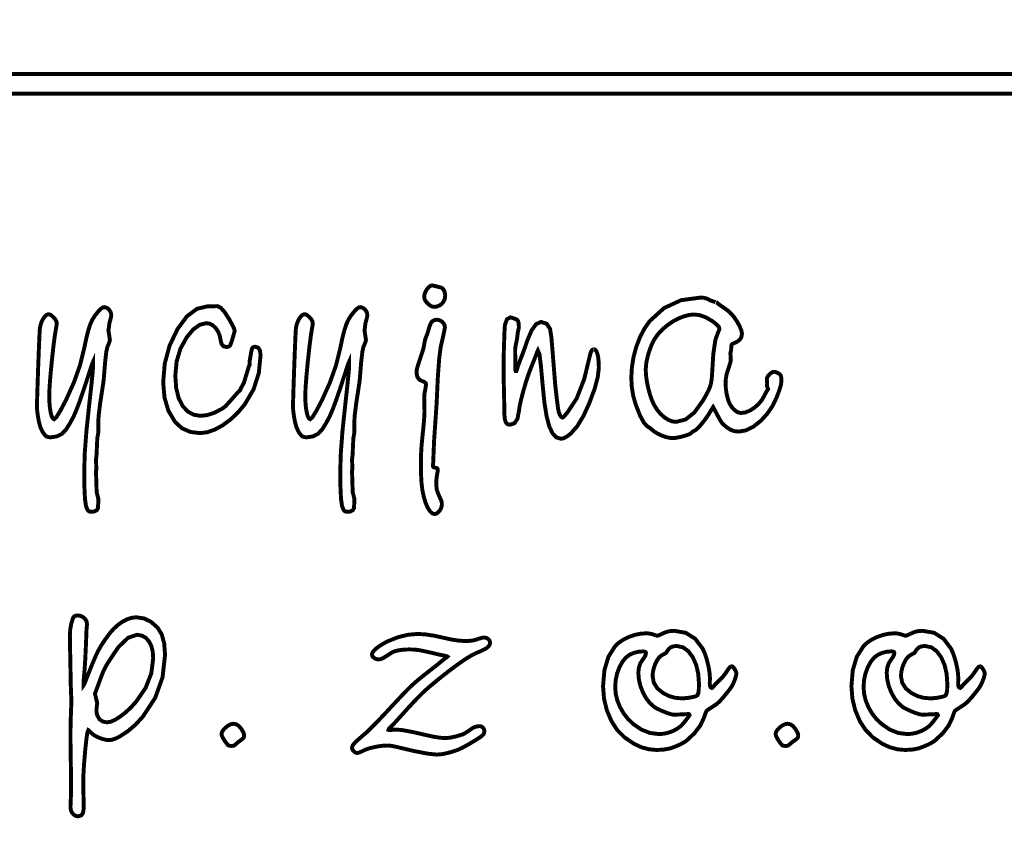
# Model space of a CAD drawing. Header units: millimetres. Extents: x 0 to 6566002, y 0 to 5716629.
# Tile 35 of 99: x 6564218 to 6564232, y 5715824 to 5715836. Entities that reach past the tile are written whole.
import ezdxf
from ezdxf import colors
from ezdxf.entities.mleader import LeaderData, LeaderLine
from ezdxf.math import Vec2, Vec3

# ---------------------------------------------------------------- set-up
doc = ezdxf.new("R2010")
doc.units = ezdxf.units.MM
doc.layers.add('!IS-W-OPIS RZĘDNYCH', color=160, linetype='Continuous', lineweight=13)
doc.styles.get("Standard").update_dxf_attribs({"font": 'arial.ttf'})

msp = doc.modelspace()

# ---------------------------------------------------------------- leaders
at = {"layer": '!IS-W-OPIS RZĘDNYCH'}
ml = msp.add_multileader_mtext('Standard', dxfattribs=at)
ml.set_content('{\\C5;STUDNIA WODOMIERZOWA}', color=256)
ml.set_leader_properties()
ml.build(insert=Vec2(0, 0))
ml.multileader.update_dxf_attribs({"has_text_frame": 1, "text_left_attachment_type": 2, "text_right_attachment_type": 2, "dogleg_length": 0.288, "arrow_head_size": 0.5})
ctx = ml.context
ctx.base_point, ctx.char_height, ctx.arrow_head_size, ctx.landing_gap_size, ctx.plane_origin = Vec3(6564820.406675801, 5715943.263524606), 0.8, 0.5, 0.104, Vec3(6564830.684513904, 5715951.059403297)
ctx.left_attachment, ctx.right_attachment, ctx.text_align_type, ctx.attachment_type = 2, 2, 1, 1
notes = []
notes.append((ctx, [(0, (0, 0, 0), (0, 0), (1, 0), 1, [])]))
ctx.mtext.insert, ctx.mtext.width, ctx.mtext.alignment, ctx.mtext.flow_direction = Vec3(6564825.378070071, 5715944.350927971), 7.024169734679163, 2, 5
ctx.mtext.has_bg_fill, ctx.mtext.bg_color, ctx.mtext.bg_scale_factor, ctx.mtext.bg_transparency, ctx.mtext.use_window_bg_color = 1, -1073741824, 1, 0, 1
for ctx, leaders in notes:
    for number, flags, end, landing, length, lines in leaders:
        leader = LeaderData()
        leader.index, (leader.has_last_leader_line, leader.has_dogleg_vector, leader.attachment_direction) = number, flags
        leader.last_leader_point, leader.dogleg_vector, leader.dogleg_length = Vec3(end), Vec3(landing), length
        for number, points, colour, breaks in lines:
            line = LeaderLine()
            line.index, line.vertices, line.color, line.breaks = number, Vec3.list(points), colors.encode_raw_color(colour), breaks
            leader.lines.append(line)
        ctx.leaders.append(leader)

# ---------------------------------------------------------------- next in the draw order: linework, layer by layer
at = {"color": 0, "linetype": 'Continuous', "const_width": 0.05588551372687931}
for points in [[(6564169.982916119, 5715835.070444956), (6564243.472292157, 5715835.070444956), (6564243.472292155, 5715740.818296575), (6564169.982916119, 5715740.818296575)], [(6564170.262343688, 5715834.791017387), (6564243.192864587, 5715834.791017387), (6564243.192864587, 5715741.097724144), (6564170.262343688, 5715741.097724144)], [(6564223.718812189, 5715832.06216501), (6564223.736062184, 5715832.058569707), (6564223.778851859, 5715832.047914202), (6564223.847088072, 5715832.030347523), (6564223.861879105, 5715832.023305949), (6564223.875533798, 5715832.009744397), (6564223.887940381, 5715831.989569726), (6564223.897142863, 5715831.9653713), (6564223.902750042, 5715831.939887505), (6564223.904668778, 5715831.913136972), (6564223.89954594, 5715831.871930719), (6564223.884065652, 5715831.834953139), (6564223.858023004, 5715831.802241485), (6564223.824752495, 5715831.776757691), (6564223.787569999, 5715831.76144506), (6564223.746475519, 5715831.756340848), (6564223.717340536, 5715831.761687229), (6564223.686752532, 5715831.777800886), (6564223.654636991, 5715831.804812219), (6564223.627420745, 5715831.836462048), (6564223.611176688, 5715831.866398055), (6564223.605793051, 5715831.894657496), (6564223.60992858, 5715831.930685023), (6564223.622335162, 5715831.967308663), (6564223.642975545, 5715832.004230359), (6564223.668030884, 5715832.035638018), (6564223.693347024, 5715832.054899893)], [(6564227.750281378, 5715831.823291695), (6564227.75324331, 5715831.823291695), (6564227.756167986, 5715831.823291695), (6564227.759074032, 5715831.823291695), (6564227.766059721, 5715831.820981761), (6564227.775336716, 5715831.81412647), (6564227.786718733, 5715831.802912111), (6564227.802348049, 5715831.789741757), (6564227.825857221, 5715831.773013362), (6564227.857432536, 5715831.752596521), (6564227.935895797, 5715831.695257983), (6564228.00349864, 5715831.625512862), (6564228.060073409, 5715831.543584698), (6564228.09705099, 5715831.474081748), (6564228.119125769, 5715831.418158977), (6564228.126446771, 5715831.37540656), (6564228.123242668, 5715831.343756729), (6564228.113574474, 5715831.316186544), (6564228.097330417, 5715831.292602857), (6564228.074417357, 5715831.27151539), (6564228.043587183, 5715831.252532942), (6564228.004690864, 5715831.235245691), (6564227.992563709, 5715831.229694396), (6564227.984013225, 5715831.22317442), (6564227.979169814, 5715831.215518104), (6564227.97648731, 5715831.201975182), (6564227.974289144, 5715831.176826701), (6564227.972575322, 5715831.140352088), (6564227.962441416, 5715831.097003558), (6564227.968253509, 5715830.998291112), (6564227.963354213, 5715830.970888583), (6564227.948581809, 5715830.920535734), (6564227.923805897, 5715830.847288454), (6564227.907301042, 5715830.790788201), (6564227.897297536, 5715830.730878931), (6564227.893944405, 5715830.6675979), (6564227.898284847, 5715830.585856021), (6564227.911175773, 5715830.504915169), (6564227.932524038, 5715830.424849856), (6564227.952400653, 5715830.376713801), (6564227.978443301, 5715830.334222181), (6564228.01048433, 5715830.297524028), (6564228.045170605, 5715830.26883613), (6564228.080508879, 5715830.251586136), (6564228.116163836, 5715830.245811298), (6564228.175476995, 5715830.253896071), (6564228.236913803, 5715830.278131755), (6564228.300623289, 5715830.318499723), (6564228.359880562, 5715830.36987714), (6564228.407979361, 5715830.427215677), (6564228.444882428, 5715830.490478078), (6564228.461200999, 5715830.522928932), (6564228.473402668, 5715830.546028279), (6564228.481412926, 5715830.55934766), (6564228.490596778, 5715830.572108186), (6564228.496222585, 5715830.580062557), (6564228.498122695, 5715830.583471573), (6564228.480593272, 5715830.633861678), (6564228.485734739, 5715830.6675979), (6564228.480593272, 5715830.727525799), (6564228.484710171, 5715830.748128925), (6564228.496930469, 5715830.770408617), (6564228.517123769, 5715830.79440213), (6564228.540614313, 5715830.815210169), (6564228.562819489, 5715830.827803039), (6564228.583422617, 5715830.832031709), (6564228.598977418, 5715830.830131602), (6564228.616674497, 5715830.82454305), (6564228.636662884, 5715830.815452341), (6564228.655645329, 5715830.803977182), (6564228.669132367, 5715830.792669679), (6564228.677440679, 5715830.781641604), (6564228.683550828, 5715830.763404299), (6564228.687220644, 5715830.734120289), (6564228.688450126, 5715830.693789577), (6564228.680383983, 5715830.641070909), (6564228.656111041, 5715830.562048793), (6564228.615482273, 5715830.456741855), (6564228.55797608, 5715830.33910285), (6564228.4847288, 5715830.232063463), (6564228.396038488, 5715830.135660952), (6564228.287881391, 5715830.049653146), (6564228.183282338, 5715829.998052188), (6564228.081924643, 5715829.98083945), (6564228.021884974, 5715829.987024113), (6564227.967042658, 5715830.005652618), (6564227.917267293, 5715830.036873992), (6564227.88168685, 5715830.065859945), (6564227.855066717, 5715830.090412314), (6564227.837034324, 5715830.110791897), (6564227.819337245, 5715830.13880917), (6564227.792568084, 5715830.187075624), (6564227.756875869, 5715830.255423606), (6564227.716768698, 5715830.33001214), (6564227.690577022, 5715830.289234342), (6564227.656542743, 5715830.23122518), (6564227.614256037, 5715830.169248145), (6564227.563698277, 5715830.10317284), (6564227.514146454, 5715830.04561076), (6564227.474784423, 5715830.008018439), (6564227.445612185, 5715829.990377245), (6564227.429070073, 5715829.981640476), (6564227.414111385, 5715829.97050063), (6564227.400438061, 5715829.956641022), (6564227.383430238, 5715829.945612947), (6564227.346806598, 5715829.931604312), (6564227.290436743, 5715829.914615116), (6564227.230136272, 5715829.89974957), (6564227.182037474, 5715829.890826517), (6564227.14610309, 5715829.887845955), (6564227.094856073, 5715829.892074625), (6564227.040367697, 5715829.904667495), (6564226.982768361, 5715829.925456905), (6564226.926193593, 5715829.952673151), (6564226.874648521, 5715829.984844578), (6564226.828244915, 5715830.022269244), (6564226.815819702, 5715830.033185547), (6564226.801606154, 5715830.043058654), (6564226.78534347, 5715830.05220525), (6564226.733276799, 5715830.10464449), (6564226.676422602, 5715830.209746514), (6564226.614743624, 5715830.367567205), (6564226.580187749, 5715830.487795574), (6564226.559603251, 5715830.614078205), (6564226.552766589, 5715830.746582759), (6564226.560758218, 5715830.896244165), (6564226.584621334, 5715831.044378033), (6564226.624206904, 5715831.19066768), (6564226.677428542, 5715831.3283137), (6564226.741026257, 5715831.449678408), (6564226.815186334, 5715831.555022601), (6564227.019988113, 5715831.740394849), (6564227.261264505, 5715831.851718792), (6564227.53897825, 5715831.888864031), (6564227.58979681, 5715831.884653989), (6564227.633145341, 5715831.872098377), (6564227.669377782, 5715831.851308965), (6564227.672060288, 5715831.849837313), (6564227.677183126, 5715831.847899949), (6564227.684709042, 5715831.845590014), (6564227.693650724, 5715831.842758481), (6564227.704399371, 5715831.839237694), (6564227.716768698, 5715831.834748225)], [(6564218.894998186, 5715830.925602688), (6564218.894998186, 5715830.975918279), (6564218.883783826, 5715830.950695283), (6564218.864689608, 5715830.89529411), (6564218.837491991, 5715830.80973339), (6564218.761133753, 5715830.577380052), (6564218.699901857, 5715830.40027886), (6564218.65377768, 5715830.278373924), (6564218.612180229, 5715830.185510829), (6564218.564603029, 5715830.096615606), (6564218.510822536, 5715830.011427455), (6564218.452981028, 5715829.949226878), (6564218.37973375, 5715829.911802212), (6564218.290745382, 5715829.899283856), (6564218.259617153, 5715829.902022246), (6564218.234654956, 5715829.910144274), (6564218.215709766, 5715829.923482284), (6564218.176329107, 5715829.975325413), (6564218.145722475, 5715830.041419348), (6564218.123889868, 5715830.121652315), (6564218.108577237, 5715830.209392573), (6564218.099300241, 5715830.278988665), (6564218.096170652, 5715830.330589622), (6564218.098070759, 5715830.426787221), (6564218.103715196, 5715830.61091136), (6564218.112954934, 5715830.882924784), (6564218.123349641, 5715831.155832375), (6564218.131359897, 5715831.342508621), (6564218.137022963, 5715831.442953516), (6564218.144995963, 5715831.491797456), (6564218.160289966, 5715831.539113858), (6564218.182849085, 5715831.585014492), (6564218.209078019, 5715831.622178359), (6564218.235139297, 5715831.644476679), (6564218.26088389, 5715831.651909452), (6564218.282250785, 5715831.646786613), (6564218.30684041, 5715831.631343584), (6564218.334522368, 5715831.605412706), (6564218.358832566, 5715831.575681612), (6564218.373381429, 5715831.548893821), (6564218.378224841, 5715831.525086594), (6564218.377256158, 5715831.510649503), (6564218.374350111, 5715831.490102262), (6564218.3695067, 5715831.46335173), (6564218.350319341, 5715831.346979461), (6564218.329362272, 5715831.183886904), (6564218.306803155, 5715830.974092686), (6564218.286852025, 5715830.765527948), (6564218.275004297, 5715830.604987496), (6564218.271073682, 5715830.492452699), (6564218.273309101, 5715830.402029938), (6564218.280071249, 5715830.322057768), (6564218.291546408, 5715830.252852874), (6564218.305834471, 5715830.199351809), (6564218.322618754, 5715830.167348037), (6564218.341862, 5715830.156711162), (6564218.372915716, 5715830.185976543), (6564218.427012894, 5715830.273698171), (6564218.504377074, 5715830.419782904), (6564218.61965026, 5715830.674397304), (6564218.707278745, 5715830.920777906), (6564218.766722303, 5715831.158757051), (6564218.797328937, 5715831.30513984), (6564218.826277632, 5715831.420636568), (6564218.853400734, 5715831.505359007), (6564218.883858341, 5715831.572086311), (6564218.922680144, 5715831.634510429), (6564218.970089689, 5715831.692687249), (6564219.003378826, 5715831.727746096), (6564219.031824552, 5715831.747659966), (6564219.055389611, 5715831.752596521), (6564219.081078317, 5715831.746635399), (6564219.10421492, 5715831.733874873), (6564219.124613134, 5715831.714314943), (6564219.140894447, 5715831.690153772), (6564219.15056264, 5715831.663570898), (6564219.153729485, 5715831.634659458), (6564219.150823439, 5715831.615397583), (6564219.142105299, 5715831.579239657), (6564219.127556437, 5715831.526334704), (6564219.117366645, 5715831.446101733), (6564219.112877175, 5715831.42572215), (6564219.134076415, 5715831.283661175), (6564219.129978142, 5715831.265442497), (6564219.117776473, 5715831.232488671), (6564219.09762043, 5715831.184948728), (6564219.082624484, 5715831.115874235), (6564219.065523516, 5715830.963455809), (6564219.04665284, 5715830.727525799), (6564219.042778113, 5715830.6949818), (6564219.037096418, 5715830.654688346), (6564219.029794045, 5715830.606496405), (6564218.994306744, 5715830.374422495), (6564218.973740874, 5715830.205741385), (6564218.967891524, 5715830.10067662), (6564218.969121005, 5715830.040767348), (6564218.969847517, 5715830.002690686), (6564218.970089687, 5715829.986558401), (6564218.968375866, 5715829.966644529), (6564218.963290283, 5715829.933672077), (6564218.954832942, 5715829.887845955), (6564218.94389801, 5715829.647072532), (6564218.935831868, 5715829.581425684), (6564218.941625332, 5715829.443761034), (6564218.935831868, 5715829.422785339), (6564218.940731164, 5715829.262542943), (6564218.94402841, 5715829.161744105), (6564218.946040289, 5715829.120854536), (6564218.949430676, 5715829.103418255), (6564218.956546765, 5715829.074115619), (6564218.967220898, 5715829.032909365), (6564218.969623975, 5715829.024992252), (6564218.971076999, 5715829.018919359), (6564218.97156134, 5715829.01442989), (6564218.969363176, 5715828.982593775), (6564218.96356971, 5715828.889525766), (6564218.946524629, 5715828.861322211), (6564218.915917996, 5715828.844277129), (6564218.871731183, 5715828.838558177), (6564218.851780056, 5715828.840514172), (6564218.835740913, 5715828.846419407), (6564218.82355787, 5715828.856385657), (6564218.81284648, 5715828.872517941), (6564218.802451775, 5715828.897852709), (6564218.792243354, 5715828.932278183), (6564218.779371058, 5715829.022551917), (6564218.771565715, 5715829.186613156), (6564218.768920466, 5715829.424704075), (6564218.776725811, 5715829.677418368), (6564218.800234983, 5715829.989762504), (6564218.839615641, 5715830.361848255), (6564218.872122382, 5715830.657650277), (6564218.890695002, 5715830.845574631)], [(6564221.201188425, 5715831.188748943), (6564221.2437173, 5715831.175410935), (6564221.269238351, 5715831.135434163), (6564221.277751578, 5715831.068986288), (6564221.252752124, 5715830.814576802), (6564221.177846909, 5715830.581403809), (6564221.053259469, 5715830.369467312), (6564220.957117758, 5715830.253933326), (6564220.852518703, 5715830.154568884), (6564220.739797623, 5715830.071336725), (6564220.625902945, 5715830.008707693), (6564220.517689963, 5715829.971133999), (6564220.415493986, 5715829.958615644), (6564220.275500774, 5715829.976443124), (6564220.157247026, 5715830.02992556), (6564220.060509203, 5715830.119081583), (6564219.966956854, 5715830.276436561), (6564219.91082917, 5715830.464398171), (6564219.892126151, 5715830.682929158), (6564219.914946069, 5715830.951272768), (6564219.983275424, 5715831.20449003), (6564220.096890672, 5715831.442301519), (6564220.230512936, 5715831.621749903), (6564220.374474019, 5715831.729459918), (6564220.52843861, 5715831.765357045), (6564220.536206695, 5715831.765114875), (6564220.547700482, 5715831.764444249), (6564220.562752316, 5715831.763382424), (6564220.663308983, 5715831.767201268), (6564220.710476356, 5715831.744064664), (6564220.766026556, 5715831.682441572), (6564220.83014587, 5715831.582443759), (6564220.876828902, 5715831.497926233), (6564220.903076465, 5715831.440606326), (6564220.908925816, 5715831.410465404), (6564220.881225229, 5715831.31324324), (6564220.860808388, 5715831.247316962), (6564220.847675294, 5715831.212966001), (6564220.835585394, 5715831.197485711), (6564220.816826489, 5715831.188096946), (6564220.791584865, 5715831.184948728), (6564220.750993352, 5715831.195138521), (6564220.723832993, 5715831.225726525), (6564220.709954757, 5715831.276694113), (6564220.697827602, 5715831.342489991), (6564220.674690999, 5715831.401132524), (6564220.640712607, 5715831.452565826), (6564220.599878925, 5715831.492430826), (6564220.556157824, 5715831.516461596), (6564220.509512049, 5715831.52450911), (6564220.414748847, 5715831.50260199), (6564220.321457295, 5715831.436824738), (6564220.229637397, 5715831.327009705), (6564220.138003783, 5715831.162184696), (6564220.083161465, 5715830.979811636), (6564220.064924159, 5715830.779741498), (6564220.076809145, 5715830.602696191), (6564220.11248273, 5715830.456499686), (6564220.172000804, 5715830.341450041), (6564220.243366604, 5715830.265613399), (6564220.327381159, 5715830.220215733), (6564220.423560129, 5715830.205108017), (6564220.516553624, 5715830.215297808), (6564220.613477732, 5715830.245885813), (6564220.714351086, 5715830.296853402), (6564220.741511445, 5715830.313637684), (6564220.766082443, 5715830.332117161), (6564220.787915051, 5715830.352310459), (6564220.821166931, 5715830.388654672), (6564220.880051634, 5715830.454599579), (6564220.964364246, 5715830.550405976), (6564220.987687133, 5715830.568885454), (6564220.996423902, 5715830.594983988), (6564221.040852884, 5715830.675216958), (6564221.111492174, 5715830.910345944), (6564221.12175648, 5715830.929421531), (6564221.120284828, 5715830.970199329), (6564221.136547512, 5715831.06833429), (6564221.148935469, 5715831.133329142), (6564221.157467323, 5715831.165221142), (6564221.16672569, 5715831.178391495), (6564221.181311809, 5715831.186196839)], [(6564222.538044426, 5715830.925602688), (6564222.538044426, 5715830.975918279), (6564222.526811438, 5715830.950695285), (6564222.507679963, 5715830.89529411), (6564222.480463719, 5715830.80973339), (6564222.404124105, 5715830.577380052), (6564222.342873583, 5715830.40027886), (6564222.296749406, 5715830.278373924), (6564222.255189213, 5715830.185510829), (6564222.207612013, 5715830.096615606), (6564222.153868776, 5715830.011427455), (6564222.096008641, 5715829.949226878), (6564222.022742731, 5715829.911802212), (6564221.933772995, 5715829.899283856), (6564221.902663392, 5715829.902022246), (6564221.877682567, 5715829.910144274), (6564221.858681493, 5715829.923482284), (6564221.819338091, 5715829.975325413), (6564221.788750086, 5715830.041419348), (6564221.766861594, 5715830.121652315), (6564221.751604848, 5715830.209392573), (6564221.742327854, 5715830.278988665), (6564221.739216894, 5715830.330589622), (6564221.741117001, 5715830.426787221), (6564221.746742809, 5715830.61091136), (6564221.755926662, 5715830.882924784), (6564221.766339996, 5715831.155832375), (6564221.77436888, 5715831.342508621), (6564221.779994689, 5715831.442953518), (6564221.788004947, 5715831.491797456), (6564221.803298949, 5715831.539113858), (6564221.825895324, 5715831.585014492), (6564221.852087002, 5715831.622178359), (6564221.878148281, 5715831.644476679), (6564221.903855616, 5715831.651909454), (6564221.925241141, 5715831.646786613), (6564221.949849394, 5715831.631343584), (6564221.977494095, 5715831.605412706), (6564222.001804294, 5715831.575681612), (6564222.016353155, 5715831.548893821), (6564222.021196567, 5715831.525086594), (6564222.020246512, 5715831.510649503), (6564222.017340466, 5715831.490102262), (6564222.012478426, 5715831.46335173), (6564221.993291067, 5715831.346979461), (6564221.972352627, 5715831.183886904), (6564221.949849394, 5715830.974092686), (6564221.929861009, 5715830.765527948), (6564221.918031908, 5715830.604987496), (6564221.914119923, 5715830.492452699), (6564221.916336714, 5715830.402029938), (6564221.923061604, 5715830.322057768), (6564221.934518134, 5715830.252852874), (6564221.948824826, 5715830.199351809), (6564221.965627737, 5715830.167348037), (6564221.984833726, 5715830.156711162), (6564222.0159247, 5715830.185976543), (6564222.070040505, 5715830.273698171), (6564222.1473488, 5715830.419782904), (6564222.262677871, 5715830.674397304), (6564222.350324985, 5715830.920777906), (6564222.409768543, 5715831.158757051), (6564222.440319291, 5715831.30513984), (6564222.469267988, 5715831.420636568), (6564222.496446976, 5715831.505359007), (6564222.526867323, 5715831.572086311), (6564222.565707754, 5715831.634510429), (6564222.613135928, 5715831.692687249), (6564222.646369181, 5715831.727746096), (6564222.674796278, 5715831.747659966), (6564222.698361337, 5715831.752596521), (6564222.72410593, 5715831.746635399), (6564222.747223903, 5715831.733874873), (6564222.76758486, 5715831.714314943), (6564222.783884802, 5715831.690153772), (6564222.793534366, 5715831.663570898), (6564222.796701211, 5715831.634659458), (6564222.793813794, 5715831.615397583), (6564222.785095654, 5715831.579239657), (6564222.770528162, 5715831.526334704), (6564222.760338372, 5715831.446101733), (6564222.755923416, 5715831.42572215), (6564222.777122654, 5715831.283661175), (6564222.773024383, 5715831.265442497), (6564222.760804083, 5715831.232488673), (6564222.740610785, 5715831.184948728), (6564222.725633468, 5715831.115874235), (6564222.708513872, 5715830.963455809), (6564222.689624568, 5715830.727525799), (6564222.685749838, 5715830.6949818), (6564222.680086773, 5715830.654688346), (6564222.672840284, 5715830.606496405), (6564222.637352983, 5715830.374422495), (6564222.616768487, 5715830.205741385), (6564222.610863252, 5715830.10067662), (6564222.61211136, 5715830.040767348), (6564222.612875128, 5715830.002690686), (6564222.613135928, 5715829.986558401), (6564222.611422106, 5715829.966644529), (6564222.606317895, 5715829.933672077), (6564222.597804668, 5715829.887845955), (6564222.586888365, 5715829.647072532), (6564222.578878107, 5715829.581425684), (6564222.584671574, 5715829.443761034), (6564222.578878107, 5715829.422785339), (6564222.583758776, 5715829.262542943), (6564222.587018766, 5715829.161744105), (6564222.589012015, 5715829.120854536), (6564222.592402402, 5715829.103418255), (6564222.599518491, 5715829.074115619), (6564222.610211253, 5715829.032909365), (6564222.612632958, 5715829.024992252), (6564222.614067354, 5715829.018919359), (6564222.614533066, 5715829.01442989), (6564222.612334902, 5715828.982593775), (6564222.606541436, 5715828.889525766), (6564222.589496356, 5715828.861322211), (6564222.558889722, 5715828.844277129), (6564222.514721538, 5715828.838558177), (6564222.494789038, 5715828.840514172), (6564222.478731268, 5715828.846419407), (6564222.466529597, 5715828.856385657), (6564222.455836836, 5715828.872517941), (6564222.445460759, 5715828.897852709), (6564222.43521508, 5715828.932278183), (6564222.422361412, 5715829.022551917), (6564222.414537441, 5715829.186613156), (6564222.411892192, 5715829.424704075), (6564222.419697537, 5715829.677418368), (6564222.443206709, 5715829.989762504), (6564222.482587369, 5715830.361848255), (6564222.515112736, 5715830.657650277), (6564222.533722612, 5715830.845574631)], [(6564223.785111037, 5715831.572905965), (6564223.81383619, 5715831.569292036), (6564223.840474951, 5715831.558468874), (6564223.865288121, 5715831.540417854), (6564223.884736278, 5715831.51752342), (6564223.89643498, 5715831.492188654), (6564223.900328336, 5715831.464581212), (6564223.893733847, 5715831.423002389), (6564223.873857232, 5715831.330325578), (6564223.840568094, 5715831.186848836), (6564223.818996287, 5715831.017590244), (6564223.799678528, 5715830.750643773), (6564223.782987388, 5715830.386046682), (6564223.746475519, 5715829.850290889), (6564223.733416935, 5715829.531110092), (6564223.732187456, 5715829.519225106), (6564223.731460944, 5715829.508085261), (6564223.731218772, 5715829.497969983), (6564223.731963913, 5715829.486886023), (6564223.734348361, 5715829.479080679), (6564223.738465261, 5715829.474423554), (6564223.747257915, 5715829.470772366), (6564223.763315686, 5715829.466133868), (6564223.786657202, 5715829.460340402), (6564223.793922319, 5715829.456707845), (6564223.798262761, 5715829.448082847), (6564223.799715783, 5715829.43422324), (6564223.798989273, 5715829.421537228), (6564223.796809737, 5715829.407845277), (6564223.793121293, 5715829.393445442), (6564223.785148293, 5715829.346725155), (6564223.780248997, 5715829.299427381), (6564223.778591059, 5715829.251384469), (6564223.779559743, 5715829.206433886), (6564223.782484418, 5715829.170946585), (6564223.787309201, 5715829.145052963), (6564223.797703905, 5715829.114651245), (6564223.818269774, 5715829.065602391), (6564223.848559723, 5715828.997850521), (6564223.853403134, 5715828.98253789), (6564223.856309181, 5715828.964542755), (6564223.857277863, 5715828.9436602), (6564223.853421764, 5715828.912680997), (6564223.841946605, 5715828.882092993), (6564223.823038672, 5715828.851896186), (6564223.800200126, 5715828.82706439), (6564223.776877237, 5715828.812273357), (6564223.753070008, 5715828.80739269), (6564223.719072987, 5715828.817973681), (6564223.685727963, 5715828.849660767), (6564223.653258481, 5715828.902286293), (6564223.623788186, 5715828.972385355), (6564223.599366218, 5715829.055207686), (6564223.579620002, 5715829.150771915), (6564223.567958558, 5715829.248049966), (6564223.56084247, 5715829.373065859), (6564223.558420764, 5715829.525987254), (6564223.561103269, 5715829.65806335), (6564223.569132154, 5715829.790567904), (6564223.582470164, 5715829.923482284), (6564223.597782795, 5715830.073423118), (6564223.607078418, 5715830.187932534), (6564223.610208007, 5715830.26686151), (6564223.605793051, 5715830.466279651), (6564223.60655682, 5715830.490738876), (6564223.608773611, 5715830.51449022), (6564223.61240617, 5715830.537645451), (6564223.622838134, 5715830.589637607), (6564223.62922771, 5715830.629446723), (6564223.631388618, 5715830.656811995), (6564223.625762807, 5715830.672907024), (6564223.60879224, 5715830.686748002), (6564223.580272, 5715830.698185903), (6564223.533626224, 5715830.722868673), (6564223.50577661, 5715830.765080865), (6564223.496518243, 5715830.824990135), (6564223.497971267, 5715830.848163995), (6564223.502330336, 5715830.873182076), (6564223.50965134, 5715830.900156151), (6564223.524442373, 5715830.947956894), (6564223.552850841, 5715831.035399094), (6564223.594876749, 5715831.162650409), (6564223.618199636, 5715831.289454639), (6564223.656909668, 5715831.391985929), (6564223.67384298, 5715831.455229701), (6564223.690962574, 5715831.503309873), (6564223.707895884, 5715831.535947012), (6564223.728089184, 5715831.556587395), (6564223.753777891, 5715831.568863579)], [(6564226.019954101, 5715831.153112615), (6564226.040147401, 5715831.145270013), (6564226.057304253, 5715831.121835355), (6564226.071722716, 5715831.082994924), (6564226.082098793, 5715831.030537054), (6564226.088432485, 5715830.966194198), (6564226.090574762, 5715830.889966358), (6564226.07554156, 5715830.756977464), (6564226.030553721, 5715830.58973075), (6564225.955778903, 5715830.387946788), (6564225.87148492, 5715830.202798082), (6564225.783278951, 5715830.05770066), (6564225.691160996, 5715829.952822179), (6564225.637939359, 5715829.911392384), (6564225.591833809, 5715829.886523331), (6564225.552695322, 5715829.878233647), (6564225.48656413, 5715829.897979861), (6564225.430809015, 5715829.957106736), (6564225.385113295, 5715830.055427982), (6564225.347632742, 5715830.19808507), (6564225.316802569, 5715830.389194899), (6564225.292492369, 5715830.628720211), (6564225.266971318, 5715830.912879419), (6564225.24564168, 5715831.083460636), (6564225.228391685, 5715831.140352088), (6564225.223268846, 5715831.135918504), (6564225.216711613, 5715831.122710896), (6564225.2086641, 5715831.100822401), (6564225.191637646, 5715831.056467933), (6564225.16540871, 5715830.989908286), (6564225.129958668, 5715830.90140426), (6564225.093726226, 5715830.808243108), (6564225.056376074, 5715830.695652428), (6564225.017759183, 5715830.5638185), (6564224.984376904, 5715830.436157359), (6564224.962842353, 5715830.33722137), (6564224.952838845, 5715830.26686151), (6564224.932701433, 5715830.162206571), (6564224.889893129, 5715830.09929811), (6564224.824581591, 5715830.078303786), (6564224.797793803, 5715830.083203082), (6564224.777209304, 5715830.097863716), (6564224.762604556, 5715830.122304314), (6564224.753066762, 5715830.159896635), (6564224.747571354, 5715830.214235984), (6564224.745801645, 5715830.285415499), (6564224.745093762, 5715830.346516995), (6564224.742932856, 5715830.459722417), (6564224.739281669, 5715830.624919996), (6564224.736859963, 5715830.708170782), (6564224.735388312, 5715830.785907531), (6564224.734885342, 5715830.858055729), (6564224.735127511, 5715830.925248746), (6564224.735854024, 5715830.994397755), (6564224.737083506, 5715831.065838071), (6564224.741908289, 5715831.214232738), (6564224.744832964, 5715831.314249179), (6564224.745801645, 5715831.365868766), (6564224.754314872, 5715831.499640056), (6564224.78274197, 5715831.57994754), (6564224.831101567, 5715831.606716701), (6564224.840322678, 5715831.605189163), (6564224.856361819, 5715831.600532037), (6564224.879218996, 5715831.592633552), (6564224.902318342, 5715831.583915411), (6564224.919083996, 5715831.576743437), (6564224.929515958, 5715831.571005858), (6564224.942350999, 5715831.552582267), (6564224.950193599, 5715831.516591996), (6564224.952838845, 5715831.46335173), (6564224.951143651, 5715831.451410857), (6564224.946020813, 5715831.428311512), (6564224.937526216, 5715831.393886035), (6564224.932384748, 5715831.345861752), (6564224.928360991, 5715831.311138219), (6564224.925119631, 5715831.289454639), (6564224.911073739, 5715831.22803646), (6564224.902504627, 5715831.177683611), (6564224.89959858, 5715831.138377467), (6564224.903268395, 5715830.906545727), (6564224.901070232, 5715830.87910594), (6564224.902523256, 5715830.857273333), (6564224.906919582, 5715830.844084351), (6564224.914203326, 5715830.839650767), (6564224.9176496, 5715830.843879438), (6564224.92238124, 5715830.856453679), (6564224.928714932, 5715830.877205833), (6564224.939016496, 5715830.909954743), (6564224.952522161, 5715830.948348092), (6564224.969567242, 5715830.992497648), (6564225.000695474, 5715831.073252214), (6564225.034226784, 5715831.165332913), (6564225.070198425, 5715831.269056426), (6564225.132939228, 5715831.420413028), (6564225.198902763, 5715831.511338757), (6564225.268424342, 5715831.541665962), (6564225.347576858, 5715831.517225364), (6564225.396774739, 5715831.443810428), (6564225.4157013, 5715831.321290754), (6564225.427549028, 5715831.178801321), (6564225.445618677, 5715830.955371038), (6564225.469686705, 5715830.651093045), (6564225.492264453, 5715830.449756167), (6564225.509216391, 5715830.318499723), (6564225.520654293, 5715830.257323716), (6564225.537829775, 5715830.214869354), (6564225.555675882, 5715830.189404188), (6564225.573820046, 5715830.180909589), (6564225.584307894, 5715830.185380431), (6564225.59854007, 5715830.198923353), (6564225.616796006, 5715830.221687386), (6564225.623930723, 5715830.229958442), (6564225.63382246, 5715830.241880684), (6564225.646713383, 5715830.257323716), (6564225.775436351, 5715830.45309067), (6564225.88294145, 5715830.729463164), (6564225.968912, 5715831.086217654), (6564225.981318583, 5715831.123344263), (6564225.998289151, 5715831.145661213)], [(6564227.44781035, 5715831.648090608), (6564227.378326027, 5715831.64173829), (6564227.303774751, 5715831.622774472), (6564227.224063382, 5715831.59140407), (6564227.14485498, 5715831.549173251), (6564227.070508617, 5715831.499006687), (6564227.001024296, 5715831.441053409), (6564226.93258317, 5715831.368197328), (6564226.877554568, 5715831.289845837), (6564226.836311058, 5715831.205998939), (6564226.79257133, 5715831.078524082), (6564226.766305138, 5715830.965113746), (6564226.757531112, 5715830.865767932), (6564226.761648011, 5715830.783597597), (6564226.773849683, 5715830.693938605), (6564226.793987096, 5715830.596902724), (6564226.819545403, 5715830.503015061), (6564226.84799113, 5715830.422763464), (6564226.879361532, 5715830.356129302), (6564226.920884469, 5715830.28988634), (6564226.968443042, 5715830.23271546), (6564227.02214902, 5715830.184728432), (6564227.078965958, 5715830.14814205), (6564227.135428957, 5715830.126328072), (6564227.191277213, 5715830.119081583), (6564227.324377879, 5715830.152668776), (6564227.451033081, 5715830.253523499), (6564227.571037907, 5715830.421757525), (6564227.618931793, 5715830.505567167), (6564227.653543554, 5715830.573393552), (6564227.675171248, 5715830.624919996), (6564227.687838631, 5715830.67270211), (6564227.696612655, 5715830.729425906), (6564227.701511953, 5715830.795072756), (6564227.719190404, 5715831.086422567), (6564227.749089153, 5715831.289175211), (6564227.791133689, 5715831.403423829), (6564227.799628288, 5715831.421661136), (6564227.804751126, 5715831.436638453), (6564227.806446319, 5715831.448094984), (6564227.794039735, 5715831.476484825), (6564227.759763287, 5715831.511990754), (6564227.703635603, 5715831.554426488), (6564227.614516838, 5715831.606455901), (6564227.529216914, 5715831.637677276)], [(6564218.759010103, 5715826.39969573), (6564218.759010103, 5715826.367859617), (6564218.764803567, 5715826.3761493), (6564218.776278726, 5715826.401148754), (6564218.793267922, 5715826.443025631), (6564218.865416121, 5715826.627559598), (6564218.923015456, 5715826.765801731), (6564218.965991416, 5715826.857770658), (6564219.008296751, 5715826.932135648), (6564219.063902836, 5715827.016392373), (6564219.132902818, 5715827.110652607), (6564219.190259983, 5715827.175703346), (6564219.251491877, 5715827.230825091), (6564219.316617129, 5715827.276334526), (6564219.382748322, 5715827.309865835), (6564219.447296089, 5715827.33011502), (6564219.510539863, 5715827.336914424), (6564219.620354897, 5715827.320335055), (6564219.721321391, 5715827.270634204), (6564219.813718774, 5715827.187811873), (6564219.872025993, 5715827.091856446), (6564219.907010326, 5715826.963487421), (6564219.91867177, 5715826.802984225), (6564219.883463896, 5715826.482965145), (6564219.777952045, 5715826.189268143), (6564219.602359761, 5715825.921949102), (6564219.500350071, 5715825.810699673), (6564219.392844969, 5715825.717985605), (6564219.280179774, 5715825.644142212), (6564219.218426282, 5715825.61292084), (6564219.167179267, 5715825.594292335), (6564219.126308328, 5715825.588107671), (6564219.084002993, 5715825.591702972), (6564219.037003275, 5715825.602507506), (6564218.984973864, 5715825.620521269), (6564218.936372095, 5715825.642614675), (6564218.898649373, 5715825.665434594), (6564218.871954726, 5715825.688794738), (6564218.849917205, 5715825.712564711), (6564218.834995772, 5715825.726722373), (6564218.827507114, 5715825.731416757), (6564218.814672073, 5715825.698947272), (6564218.799582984, 5715825.601650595), (6564218.78233299, 5715825.439657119), (6564218.767038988, 5715825.257600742), (6564218.757743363, 5715825.101177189), (6564218.754613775, 5715824.970069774), (6564218.754874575, 5715824.936277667), (6564218.755619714, 5715824.902206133), (6564218.756811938, 5715824.867538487), (6564218.759252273, 5715824.761616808), (6564218.760723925, 5715824.677062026), (6564218.761208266, 5715824.61398591), (6564218.752471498, 5715824.552865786), (6564218.726205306, 5715824.516111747), (6564218.682446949, 5715824.503835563), (6564218.653535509, 5715824.508064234), (6564218.627828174, 5715824.52080613), (6564218.605213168, 5715824.542042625), (6564218.587516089, 5715824.569016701), (6564218.576786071, 5715824.599101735), (6564218.573172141, 5715824.632484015), (6564218.573414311, 5715824.646939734), (6564218.574140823, 5715824.662401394), (6564218.575370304, 5715824.678980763), (6564218.578965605, 5715824.782592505), (6564218.581107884, 5715824.866700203), (6564218.581815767, 5715824.931266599), (6564218.581107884, 5715825.020031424), (6564218.578965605, 5715825.192214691), (6564218.575370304, 5715825.447946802), (6564218.574140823, 5715825.524379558), (6564218.573414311, 5715825.604649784), (6564218.573172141, 5715825.688794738), (6564218.574625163, 5715825.801105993), (6564218.578984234, 5715825.950972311), (6564218.586305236, 5715826.138524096), (6564218.577493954, 5715826.365959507), (6564218.570899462, 5715826.732289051), (6564218.56657765, 5715826.931707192), (6564218.564435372, 5715827.064155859), (6564218.569558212, 5715827.16182511), (6564218.585038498, 5715827.250850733), (6564218.611081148, 5715827.331120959), (6564218.624679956, 5715827.348687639), (6564218.645264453, 5715827.359361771), (6564218.672983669, 5715827.362938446), (6564218.708433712, 5715827.358914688), (6564218.740307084, 5715827.34680616), (6564218.768473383, 5715827.326650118), (6564218.790324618, 5715827.300775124), (6564218.803476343, 5715827.2718078), (6564218.807854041, 5715827.240027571), (6564218.807146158, 5715827.226186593), (6564218.805152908, 5715827.204987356), (6564218.801986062, 5715827.176299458), (6564218.792075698, 5715826.919151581), (6564218.782780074, 5715826.725023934), (6564218.774266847, 5715826.594046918), (6564218.765790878, 5715826.502729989), (6564218.760705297, 5715826.437902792)], [(6564219.520003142, 5715827.088354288), (6564219.392677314, 5715827.0448381), (6564219.25581369, 5715826.914252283), (6564219.10957993, 5715826.696578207), (6564219.081637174, 5715826.647752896), (6564219.060326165, 5715826.608428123), (6564219.045479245, 5715826.57871566), (6564219.030129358, 5715826.542203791), (6564219.007365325, 5715826.482499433), (6564218.976982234, 5715826.39969573), (6564218.921543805, 5715826.248748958), (6564218.953659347, 5715826.11432567), (6564218.947567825, 5715826.068629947), (6564218.943935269, 5715826.036123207), (6564218.942743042, 5715826.016786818), (6564218.944177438, 5715825.988341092), (6564218.948517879, 5715825.96159056), (6564218.955782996, 5715825.936535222), (6564218.987172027, 5715825.883909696), (6564219.033314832, 5715825.852222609), (6564219.094323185, 5715825.841641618), (6564219.146818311, 5715825.850974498), (6564219.209894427, 5715825.878991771), (6564219.28384959, 5715825.925693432), (6564219.36108337, 5715825.986273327), (6564219.435429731, 5715826.055888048), (6564219.506870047, 5715826.134705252), (6564219.642206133, 5715826.33155266), (6564219.723296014, 5715826.538776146), (6564219.750288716, 5715826.756487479), (6564219.743452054, 5715826.850337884), (6564219.7228303, 5715826.930421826), (6564219.688311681, 5715826.996608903), (6564219.641889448, 5715827.046756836), (6564219.585780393, 5715827.077326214)], [(6564224.44877014, 5715827.04956974), (6564224.474216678, 5715827.047203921), (6564224.496626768, 5715827.040013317), (6564224.515814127, 5715827.027923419), (6564224.530865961, 5715827.012610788), (6564224.539789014, 5715826.994932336), (6564224.542732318, 5715826.974981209), (6564224.538131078, 5715826.949739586), (6564224.524476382, 5715826.926360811), (6564224.50195452, 5715826.904938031), (6564224.466914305, 5715826.882863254), (6564224.415704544, 5715826.857528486), (6564224.348157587, 5715826.829101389), (6564224.280554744, 5715826.79594265), (6564224.191435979, 5715826.740988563), (6564224.080615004, 5715826.664090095), (6564223.954052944, 5715826.56973672), (6564223.817766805, 5715826.462399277), (6564223.671812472, 5715826.341742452), (6564223.587704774, 5715826.264862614), (6564223.488750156, 5715826.165498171), (6564223.375079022, 5715826.043630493), (6564223.307792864, 5715825.968632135), (6564223.240190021, 5715825.893894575), (6564223.17243815, 5715825.819343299), (6564223.129424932, 5715825.775733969), (6564223.103736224, 5715825.749281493), (6564223.095204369, 5715825.739706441), (6564223.097849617, 5715825.734397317), (6564223.105673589, 5715825.731211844), (6564223.118527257, 5715825.730168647), (6564223.12460015, 5715825.73037356), (6564223.131138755, 5715825.731025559), (6564223.138180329, 5715825.732068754), (6564223.162732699, 5715825.735887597), (6564223.185310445, 5715825.738272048), (6564223.205950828, 5715825.739110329), (6564223.296820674, 5715825.730615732), (6564223.435118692, 5715825.705094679), (6564223.620695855, 5715825.66262169), (6564223.734888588, 5715825.637584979), (6564223.829465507, 5715825.622440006), (6564223.904296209, 5715825.617373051), (6564223.973929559, 5715825.62312926), (6564224.05736663, 5715825.640528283), (6564224.154234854, 5715825.669663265), (6564224.183854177, 5715825.68492001), (6564224.227388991, 5715825.71293728), (6564224.284708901, 5715825.753715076), (6564224.31771861, 5715825.772399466), (6564224.35396968, 5715825.783669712), (6564224.393331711, 5715825.787451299), (6564224.411289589, 5715825.785085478), (6564224.42734736, 5715825.777932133), (6564224.441449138, 5715825.765804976), (6564224.452849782, 5715825.750976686), (6564224.45961193, 5715825.734564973), (6564224.461828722, 5715825.716737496), (6564224.459872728, 5715825.696562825), (6564224.453874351, 5715825.679182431), (6564224.443647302, 5715825.664521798), (6564224.425838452, 5715825.648147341), (6564224.397020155, 5715825.626966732), (6564224.356875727, 5715825.600868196), (6564224.245197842, 5715825.533041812), (6564224.156842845, 5715825.483806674), (6564224.092350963, 5715825.453013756), (6564223.973948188, 5715825.413744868), (6564223.872217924, 5715825.390179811), (6564223.786880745, 5715825.382318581), (6564223.659070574, 5715825.39502322), (6564223.460639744, 5715825.433081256), (6564223.191420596, 5715825.496362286), (6564223.151313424, 5715825.504838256), (6564223.11413093, 5715825.509923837), (6564223.079873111, 5715825.511600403), (6564223.02568279, 5715825.509085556), (6564222.964991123, 5715825.501615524), (6564222.897704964, 5715825.489320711), (6564222.833567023, 5715825.473803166), (6564222.782729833, 5715825.457689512), (6564222.745286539, 5715825.440905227), (6564222.704247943, 5715825.42119627), (6564222.672914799, 5715825.409274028), (6564222.651268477, 5715825.405268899), (6564222.635247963, 5715825.408044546), (6564222.619264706, 5715825.416483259), (6564222.603244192, 5715825.430715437), (6564222.589347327, 5715825.44748109), (6564222.581132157, 5715825.464526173), (6564222.578449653, 5715825.481683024), (6564222.589365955, 5715825.514413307), (6564222.622152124, 5715825.555377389), (6564222.676789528, 5715825.60468704), (6564222.785878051, 5715825.699114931), (6564222.917618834, 5715825.828098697), (6564223.071881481, 5715825.991321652), (6564223.215656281, 5715826.147018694), (6564223.328768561, 5715826.266147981), (6564223.410789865, 5715826.348784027), (6564223.483962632, 5715826.415194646), (6564223.569411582, 5715826.486988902), (6564223.66734163, 5715826.564055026), (6564223.742470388, 5715826.622399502), (6564223.794425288, 5715826.663493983), (6564223.823411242, 5715826.687040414), (6564223.869293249, 5715826.72569456), (6564223.902079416, 5715826.751159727), (6564223.921751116, 5715826.763454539), (6564223.929761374, 5715826.768372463), (6564223.934623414, 5715826.772824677), (6564223.936281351, 5715826.776811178), (6564223.925625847, 5715826.78286544), (6564223.893771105, 5715826.790819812), (6564223.840791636, 5715826.801084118), (6564223.701916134, 5715826.833572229), (6564223.601508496, 5715826.85587055), (6564223.539792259, 5715826.86796045), (6564223.494357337, 5715826.874331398), (6564223.443892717, 5715826.878131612), (6564223.38819349, 5715826.879416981), (6564223.307234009, 5715826.876045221), (6564223.236147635, 5715826.866041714), (6564223.174636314, 5715826.849480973), (6564223.155188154, 5715826.839719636), (6564223.123128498, 5715826.820439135), (6564223.078401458, 5715826.791546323), (6564223.031085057, 5715826.761330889), (6564222.991182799, 5715826.743317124), (6564222.958862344, 5715826.737356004), (6564222.93539043, 5715826.739721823), (6564222.913166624, 5715826.746893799), (6564222.892563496, 5715826.758983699), (6564222.876058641, 5715826.773849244), (6564222.866073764, 5715826.790242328), (6564222.862720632, 5715826.808051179), (6564222.869762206, 5715826.834000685), (6564222.891054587, 5715826.863303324), (6564222.926821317, 5715826.895977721), (6564222.973392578, 5715826.930608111), (6564223.028197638, 5715826.96436296), (6564223.090808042, 5715826.997260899), (6564223.234918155, 5715827.054189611), (6564223.375805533, 5715827.088428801), (6564223.513619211, 5715827.099866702), (6564223.6197458, 5715827.093905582), (6564223.741464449, 5715827.075910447), (6564223.878700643, 5715827.045750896), (6564223.996302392, 5715827.019782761), (6564224.098181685, 5715827.004339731), (6564224.184170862, 5715826.99925415), (6564224.244676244, 5715827.001117), (6564224.295159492, 5715827.006649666), (6564224.335751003, 5715827.015759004), (6564224.391915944, 5715827.034424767), (6564224.429489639, 5715827.045750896)], [(6564227.983137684, 5715826.638569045), (6564227.99429616, 5715826.63413546), (6564228.007429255, 5715826.620927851), (6564228.022518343, 5715826.599095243), (6564228.036359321, 5715826.57446836), (6564228.044537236, 5715826.552803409), (6564228.047238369, 5715826.534119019), (6564228.042655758, 5715826.502879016), (6564228.029019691, 5715826.458748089), (6564228.006460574, 5715826.401595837), (6564227.99267548, 5715826.372758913), (6564227.973376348, 5715826.341053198), (6564227.948879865, 5715826.306702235), (6564227.867212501, 5715826.204506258), (6564227.804490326, 5715826.134742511), (6564227.760769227, 5715826.097094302), (6564227.689664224, 5715826.05165938), (6564227.644136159, 5715826.02125766), (6564227.62457623, 5715826.006000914), (6564227.615578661, 5715825.990315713), (6564227.60337699, 5715825.958609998), (6564227.588120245, 5715825.911088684), (6564227.535345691, 5715825.797678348), (6564227.451312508, 5715825.686820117), (6564227.335908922, 5715825.578495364), (6564227.296025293, 5715825.552601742), (6564227.247721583, 5715825.527136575), (6564227.190830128, 5715825.502081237), (6564227.111658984, 5715825.47190306), (6564227.019801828, 5715825.453907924), (6564226.915295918, 5715825.447946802), (6564226.804344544, 5715825.457708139), (6564226.696112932, 5715825.486992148), (6564226.590973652, 5715825.535817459), (6564226.458245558, 5715825.625606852), (6564226.35144834, 5715825.733111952), (6564226.270265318, 5715825.858220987), (6564226.20396647, 5715826.015631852), (6564226.164064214, 5715826.181108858), (6564226.150726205, 5715826.355099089), (6564226.169913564, 5715826.585272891), (6564226.227494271, 5715826.776233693), (6564226.323505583, 5715826.927888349), (6564226.376671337, 5715826.977123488), (6564226.441535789, 5715827.020267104), (6564226.518080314, 5715827.0571888), (6564226.600176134, 5715827.085839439), (6564226.68143367, 5715827.10301492), (6564226.761573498, 5715827.108752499), (6564226.792366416, 5715827.107299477), (6564226.822246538, 5715827.103033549), (6564226.851195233, 5715827.096066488), (6564226.886719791, 5715827.083753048), (6564226.910228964, 5715827.076283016), (6564226.921890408, 5715827.073768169), (6564226.938395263, 5715827.078872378), (6564226.974646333, 5715827.09431541), (6564227.030513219, 5715827.120264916), (6564227.068943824, 5715827.133602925), (6564227.113056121, 5715827.141724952), (6564227.163185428, 5715827.144463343), (6564227.326445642, 5715827.116446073), (6564227.460738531, 5715827.032506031), (6564227.566194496, 5715826.892754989), (6564227.592721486, 5715826.836105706), (6564227.61695717, 5715826.767962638), (6564227.639087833, 5715826.688288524), (6564227.656840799, 5715826.607012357), (6564227.667589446, 5715826.533895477), (6564227.671222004, 5715826.469142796), (6564227.668949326, 5715826.394628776), (6564227.672339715, 5715826.359141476), (6564227.68236185, 5715826.337942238), (6564227.698866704, 5715826.330900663), (6564227.70765936, 5715826.335129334), (6564227.719712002, 5715826.347722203), (6564227.735322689, 5715826.368511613), (6564227.750150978, 5715826.385053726), (6564227.782955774, 5715826.417988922), (6564227.833737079, 5715826.467242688), (6564227.864325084, 5715826.50185445), (6564227.899104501, 5715826.548369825), (6564227.937963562, 5715826.606807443), (6564227.952754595, 5715826.624355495), (6564227.967843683, 5715826.634992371)], [(6564231.516834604, 5715826.638569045), (6564231.527974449, 5715826.63413546), (6564231.541070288, 5715826.620927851), (6564231.556140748, 5715826.599095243), (6564231.570037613, 5715826.57446836), (6564231.578234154, 5715826.552803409), (6564231.580935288, 5715826.534119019), (6564231.576334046, 5715826.502879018), (6564231.562660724, 5715826.458748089), (6564231.540082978, 5715826.401595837), (6564231.526297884, 5715826.372758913), (6564231.507017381, 5715826.341053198), (6564231.482576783, 5715826.306702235), (6564231.400909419, 5715826.204506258), (6564231.338187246, 5715826.134742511), (6564231.294466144, 5715826.097094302), (6564231.223361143, 5715826.05165938), (6564231.177814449, 5715826.02125766), (6564231.158198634, 5715826.006000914), (6564231.149219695, 5715825.990315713), (6564231.137018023, 5715825.958609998), (6564231.12174265, 5715825.911088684), (6564231.069023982, 5715825.797678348), (6564230.984972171, 5715825.686820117), (6564230.869531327, 5715825.578495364), (6564230.829703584, 5715825.552601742), (6564230.7814185, 5715825.527136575), (6564230.724527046, 5715825.502081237), (6564230.645300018, 5715825.47190306), (6564230.553442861, 5715825.453907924), (6564230.448992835, 5715825.447946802), (6564230.338022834, 5715825.457708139), (6564230.229791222, 5715825.486992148), (6564230.124670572, 5715825.535817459), (6564229.991942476, 5715825.62560685), (6564229.88514526, 5715825.733111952), (6564229.803962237, 5715825.858220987), (6564229.737663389, 5715826.015631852), (6564229.697761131, 5715826.181108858), (6564229.684404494, 5715826.355099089), (6564229.703610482, 5715826.585272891), (6564229.76119119, 5715826.776233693), (6564229.857202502, 5715826.927888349), (6564229.910368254, 5715826.977123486), (6564229.975232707, 5715827.020267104), (6564230.051777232, 5715827.0571888), (6564230.133835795, 5715827.085839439), (6564230.215111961, 5715827.10301492), (6564230.295270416, 5715827.108752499), (6564230.326063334, 5715827.107299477), (6564230.355924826, 5715827.103033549), (6564230.384817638, 5715827.096066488), (6564230.420342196, 5715827.083753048), (6564230.443869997, 5715827.076283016), (6564230.455587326, 5715827.073768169), (6564230.472054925, 5715827.078872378), (6564230.508324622, 5715827.09431541), (6564230.564210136, 5715827.120264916), (6564230.602640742, 5715827.133602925), (6564230.646734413, 5715827.141724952), (6564230.696807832, 5715827.144463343), (6564230.860105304, 5715827.116446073), (6564230.994416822, 5715827.032506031), (6564231.099891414, 5715826.892754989), (6564231.126418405, 5715826.836105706), (6564231.15065409, 5715826.767962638), (6564231.172784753, 5715826.688288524), (6564231.190481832, 5715826.607012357), (6564231.201230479, 5715826.533895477), (6564231.204844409, 5715826.469142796), (6564231.202627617, 5715826.394628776), (6564231.206018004, 5715826.359141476), (6564231.216058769, 5715826.337942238), (6564231.232563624, 5715826.330900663), (6564231.241337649, 5715826.335129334), (6564231.253390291, 5715826.347722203), (6564231.269000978, 5715826.368511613), (6564231.28381064, 5715826.385053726), (6564231.316596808, 5715826.417988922), (6564231.367433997, 5715826.467242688), (6564231.397984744, 5715826.50185445), (6564231.432764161, 5715826.548369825), (6564231.471567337, 5715826.606807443), (6564231.486414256, 5715826.624355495), (6564231.501540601, 5715826.634992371)], [(6564227.203236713, 5715826.927888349), (6564227.166836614, 5715826.925764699), (6564227.136602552, 5715826.91952415), (6564227.112869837, 5715826.909334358), (6564227.092005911, 5715826.892177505), (6564227.070303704, 5715826.866060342), (6564227.047968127, 5715826.831001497), (6564227.039529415, 5715826.825953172), (6564227.017342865, 5715826.813360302), (6564226.981669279, 5715826.793390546), (6564226.951081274, 5715826.76880092), (6564226.922113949, 5715826.729476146), (6564226.894897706, 5715826.675527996), (6564226.873027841, 5715826.615730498), (6564226.859894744, 5715826.55729288), (6564226.855517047, 5715826.500382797), (6564226.872562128, 5715826.406066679), (6564226.923771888, 5715826.324511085), (6564227.009313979, 5715826.255716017), (6564227.08952832, 5715826.215385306), (6564227.174083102, 5715826.191186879), (6564227.262996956, 5715826.183120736), (6564227.308431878, 5715826.184629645), (6564227.355804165, 5715826.189249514), (6564227.405132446, 5715826.197129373), (6564227.448611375, 5715826.206909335), (6564227.478305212, 5715826.217080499), (6564227.494027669, 5715826.227698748), (6564227.505689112, 5715826.25508265), (6564227.512805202, 5715826.309235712), (6564227.515226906, 5715826.390157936), (6564227.505260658, 5715826.533094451), (6564227.475380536, 5715826.66004771), (6564227.425530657, 5715826.77116674), (6564227.360927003, 5715826.857360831), (6564227.286785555, 5715826.909595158)], [(6564230.736915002, 5715826.927888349), (6564230.700533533, 5715826.925764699), (6564230.670299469, 5715826.91952415), (6564230.646566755, 5715826.909334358), (6564230.625665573, 5715826.892177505), (6564230.603981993, 5715826.866060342), (6564230.581665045, 5715826.831001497), (6564230.573207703, 5715826.825953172), (6564230.551002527, 5715826.813360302), (6564230.515366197, 5715826.793390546), (6564230.484740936, 5715826.76880092), (6564230.455754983, 5715826.729476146), (6564230.428594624, 5715826.675527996), (6564230.406724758, 5715826.615730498), (6564230.393591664, 5715826.55729288), (6564230.389213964, 5715826.500382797), (6564230.406259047, 5715826.406066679), (6564230.457468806, 5715826.324511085), (6564230.543010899, 5715826.255716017), (6564230.623169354, 5715826.215385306), (6564230.707742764, 5715826.191186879), (6564230.796693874, 5715826.183120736), (6564230.842110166, 5715826.184629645), (6564230.889501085, 5715826.189249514), (6564230.938829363, 5715826.197129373), (6564230.982289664, 5715826.206909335), (6564231.011983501, 5715826.217080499), (6564231.027724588, 5715826.227698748), (6564231.039367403, 5715826.25508265), (6564231.04650212, 5715826.309235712), (6564231.048923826, 5715826.390157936), (6564231.038938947, 5715826.533094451), (6564231.009040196, 5715826.66004771), (6564230.959227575, 5715826.77116674), (6564230.894623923, 5715826.857360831), (6564230.820482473, 5715826.909595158)], [(6564226.71632486, 5715826.851399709), (6564226.652447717, 5715826.84627687), (6564226.590489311, 5715826.830833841), (6564226.53046827, 5715826.804902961), (6564226.475290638, 5715826.764162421), (6564226.426260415, 5715826.704402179), (6564226.383209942, 5715826.625864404), (6564226.349939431, 5715826.53559067), (6564226.330081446, 5715826.441609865), (6564226.323505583, 5715826.343661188), (6564226.331050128, 5715826.247426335), (6564226.353814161, 5715826.152346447), (6564226.392002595, 5715826.058216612), (6564226.443026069, 5715825.969489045), (6564226.505710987, 5715825.889405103), (6564226.580057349, 5715825.818095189), (6564226.696410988, 5715825.737992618), (6564226.818148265, 5715825.690024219), (6564226.945213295, 5715825.674059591), (6564227.012257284, 5715825.678996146), (6564227.079301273, 5715825.693843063), (6564227.146382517, 5715825.718730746), (6564227.207800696, 5715825.751591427), (6564227.259178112, 5715825.790264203), (6564227.30017945, 5715825.834674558), (6564227.34514866, 5715825.893000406), (6564227.372104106, 5715825.929139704), (6564227.381083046, 5715825.942924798), (6564227.379145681, 5715825.952052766), (6564227.373501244, 5715825.957622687), (6564227.364280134, 5715825.959504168), (6564227.163185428, 5715825.949891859), (6564227.133007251, 5715825.953319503), (6564227.087814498, 5715825.9660614), (6564227.027569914, 5715825.988098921), (6564226.966058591, 5715826.014048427), (6564226.916842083, 5715826.038116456), (6564226.879585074, 5715826.060191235), (6564226.817701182, 5715826.114754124), (6564226.763436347, 5715826.184368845), (6564226.717051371, 5715826.269147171), (6564226.681303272, 5715826.361265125), (6564226.66001089, 5715826.453941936), (6564226.652950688, 5715826.546879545), (6564226.66001089, 5715826.618077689), (6564226.681303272, 5715826.68147049), (6564226.717051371, 5715826.737356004), (6564226.741901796, 5715826.772619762), (6564226.7566742, 5715826.803170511), (6564226.761573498, 5715826.829101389), (6564226.756469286, 5715826.841396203), (6564226.741324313, 5715826.848866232)], [(6564230.250021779, 5715826.851399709), (6564230.186144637, 5715826.84627687), (6564230.124167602, 5715826.830833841), (6564230.064090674, 5715826.804902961), (6564230.008968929, 5715826.764162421), (6564229.959957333, 5715826.704402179), (6564229.91690686, 5715826.625864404), (6564229.883636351, 5715826.53559067), (6564229.863778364, 5715826.441609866), (6564229.857202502, 5715826.343661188), (6564229.864747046, 5715826.247426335), (6564229.887511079, 5715826.152346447), (6564229.925699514, 5715826.058216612), (6564229.97670436, 5715825.969489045), (6564230.039370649, 5715825.889405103), (6564230.113754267, 5715825.818095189), (6564230.230107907, 5715825.737992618), (6564230.351845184, 5715825.690024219), (6564230.478910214, 5715825.674059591), (6564230.545954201, 5715825.678996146), (6564230.612979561, 5715825.693843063), (6564230.680004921, 5715825.718730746), (6564230.741460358, 5715825.751591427), (6564230.792856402, 5715825.790264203), (6564230.833876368, 5715825.834674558), (6564230.878789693, 5715825.893000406), (6564230.90572651, 5715825.929139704), (6564230.91470545, 5715825.942924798), (6564230.912786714, 5715825.952052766), (6564230.907179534, 5715825.957622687), (6564230.897977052, 5715825.959504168), (6564230.696807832, 5715825.949891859), (6564230.666685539, 5715825.953319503), (6564230.621492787, 5715825.9660614), (6564230.561192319, 5715825.988098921), (6564230.499736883, 5715826.014048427), (6564230.450539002, 5715826.038116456), (6564230.413263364, 5715826.060191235), (6564230.351379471, 5715826.114754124), (6564230.297096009, 5715826.184368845), (6564230.250748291, 5715826.269147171), (6564230.214981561, 5715826.361265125), (6564230.193651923, 5715826.453941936), (6564230.186573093, 5715826.546879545), (6564230.193651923, 5715826.618077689), (6564230.214981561, 5715826.68147049), (6564230.250748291, 5715826.737356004), (6564230.275598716, 5715826.772619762), (6564230.29037112, 5715826.803170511), (6564230.295270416, 5715826.829101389), (6564230.290166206, 5715826.841396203), (6564230.275021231, 5715826.848866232)], [(6564220.892420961, 5715825.821262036), (6564220.932509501, 5715825.813177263), (6564220.969505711, 5715825.788978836), (6564221.003241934, 5715825.748648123), (6564221.025819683, 5715825.711651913), (6564221.039493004, 5715825.681082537), (6564221.044094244, 5715825.656902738), (6564221.042864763, 5715825.640099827), (6564221.039213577, 5715825.626705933), (6564221.033159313, 5715825.616702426), (6564221.02049193, 5715825.604985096), (6564220.995716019, 5715825.586226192), (6564220.958794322, 5715825.560090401), (6564220.932602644, 5715825.536469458), (6564220.913825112, 5715825.520523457), (6564220.902685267, 5715825.512271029), (6564220.893203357, 5715825.508619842), (6564220.880610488, 5715825.506552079), (6564220.864776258, 5715825.505881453), (6564220.843353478, 5715825.506980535), (6564220.827128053, 5715825.510352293), (6564220.81593232, 5715825.516089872), (6564220.804941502, 5715825.527546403), (6564220.789256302, 5715825.547795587), (6564220.768541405, 5715825.576669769), (6564220.742498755, 5715825.61951533), (6564220.727018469, 5715825.651370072), (6564220.72189563, 5715825.672233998), (6564220.728508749, 5715825.702840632), (6564220.748385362, 5715825.735012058), (6564220.7816745, 5715825.769027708), (6564220.820570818, 5715825.798125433), (6564220.857380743, 5715825.815487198)], [(6564228.775426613, 5715825.821262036), (6564228.815496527, 5715825.813177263), (6564228.852492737, 5715825.788978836), (6564228.886247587, 5715825.748648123), (6564228.908825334, 5715825.711651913), (6564228.922498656, 5715825.681082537), (6564228.927099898, 5715825.656902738), (6564228.925870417, 5715825.640099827), (6564228.9222006, 5715825.626705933), (6564228.916090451, 5715825.616702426), (6564228.903478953, 5715825.604985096), (6564228.87872167, 5715825.586226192), (6564228.841799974, 5715825.560090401), (6564228.815608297, 5715825.536469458), (6564228.796830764, 5715825.520523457), (6564228.785690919, 5715825.512271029), (6564228.77620901, 5715825.508619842), (6564228.763634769, 5715825.506552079), (6564228.747781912, 5715825.505881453), (6564228.726359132, 5715825.506980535), (6564228.710133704, 5715825.510352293), (6564228.698937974, 5715825.516089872), (6564228.687965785, 5715825.527546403), (6564228.672261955, 5715825.547795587), (6564228.651565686, 5715825.576669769), (6564228.625523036, 5715825.61951533), (6564228.610024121, 5715825.651370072), (6564228.60491991, 5715825.672233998), (6564228.611514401, 5715825.702840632), (6564228.631391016, 5715825.735012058), (6564228.664680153, 5715825.769027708), (6564228.70357647, 5715825.798125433), (6564228.740386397, 5715825.815487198)]]:
    msp.add_lwpolyline(points, close=True, dxfattribs=at)

doc.saveas('drawing.dxf')
